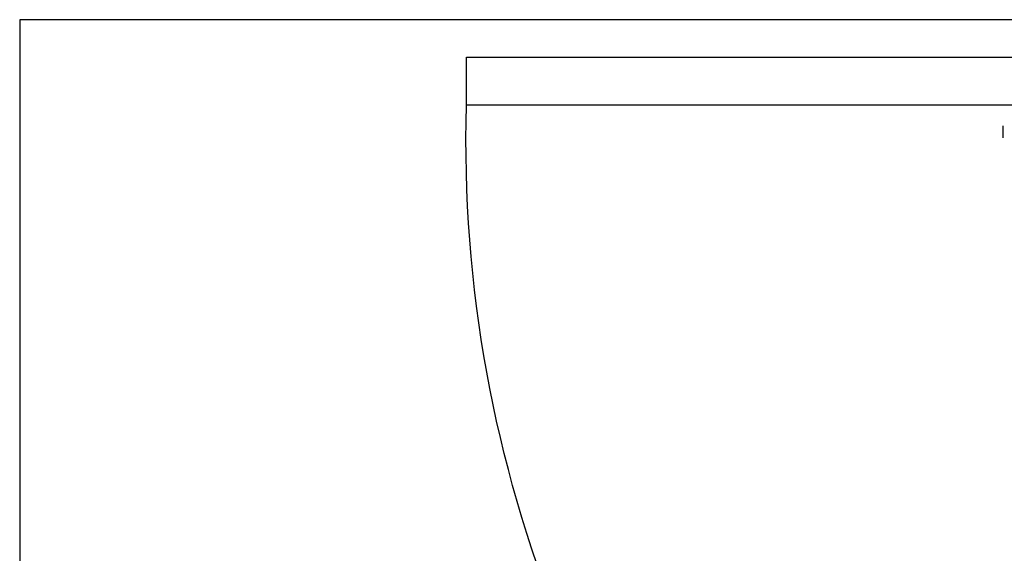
# Model space of a CAD drawing. Header units: millimetres. Extents: x 22250 to 51280, y -5012 to 7692.
# Tile 31 of 183: x 31162 to 31233, y 3339 to 3378. Entities that reach past the tile are written whole.
import ezdxf

# ---------------------------------------------------------------- set-up
doc = ezdxf.new("R2010")
doc.units = ezdxf.units.MM
doc.layers.add('E_podklad', color=252, linetype='Continuous')

# ---------------------------------------------------------------- blocks, each defined once
blk = doc.blocks.new('A$C557f46fc')
at = {"linetype": 'Continuous'}
blk.add_line((164.01, 35.32), (165.76, 35.32), dxfattribs=at)

msp = doc.modelspace()

# ---------------------------------------------------------------- linework, layer by layer
at = {"layer": 'E_podklad', "ltscale": 2}
for p, q in [((31281.009, 3378.128), (31162.009, 3378.128)), ((31162.009, 3378.128), (31162.009, 3198.128))]:
    msp.add_line(p, q, dxfattribs=at)
at = {"layer": 'E_podklad', "color": 144, "true_color": 0x007cb0, "transparency": 33554559}
msp.add_lwpolyline([(31291.302, 3373.667), (31291.302, 3373.667), (31289.556, 3373.667), (31289.556, 3371.92), (31194.427, 3371.922), (31194.427, 3375.414), (31291.302, 3375.413)], close=True, dxfattribs=at)
msp.add_lwpolyline([(31293.009, 3275.058, -0.435501), (31194.427, 3371.92)], format="xyb", dxfattribs=at)

# ---------------------------------------------------------------- block references
at = {"xscale": 0.5, "yscale": 0.5, "zscale": 0.5, "rotation": 270}
msp.add_blockref('A$C557f46fc', (31215.691, 3452.433), dxfattribs=at)

doc.saveas('drawing.dxf')
